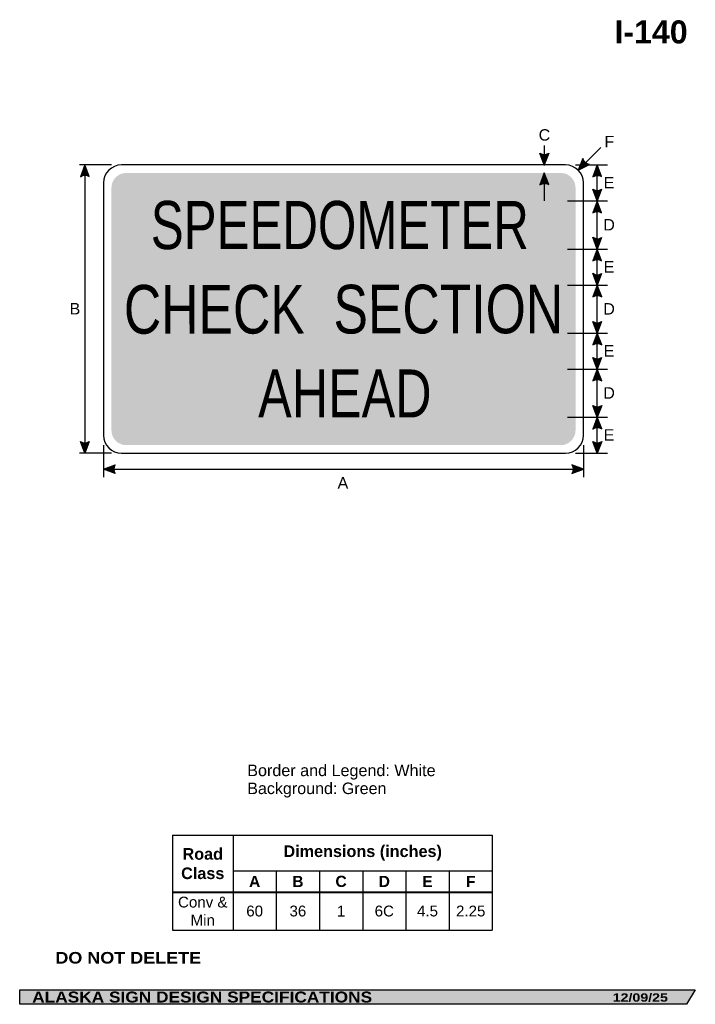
# Model space of a CAD drawing. Header units: feet. Extents: x 7 to 92, y 0 to 123.
import ezdxf
from ezdxf.enums import TextEntityAlignment as Align

# ---------------------------------------------------------------- set-up
doc = ezdxf.new("R2010")
doc.units = ezdxf.units.FT
doc.header["$MEASUREMENT"] = 0
doc.layers.add('Sign', color=7, linetype='Continuous')
doc.styles.add('ARIAL', font='arial.ttf')
doc.styles.add('ARIAL B', font='arialbd.ttf')
doc.styles.add('ARIAL BLACK B', font='ariblk.ttf')
doc.styles.add('ARIAL BLACK BI', font='ariblk.ttf')
doc.styles.add('FHWA SERIES C2000EX', font='txt')

# ---------------------------------------------------------------- blocks, each defined once
blk = doc.blocks.new('*T2')
at = {"color": 0, "linetype": 'ByBlock', "lineweight": -2, "transparency": 16777216}
for p, q in [((0, 0), (39.97865516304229, 0)), ((0, 0), (0, -11.84711666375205)), ((7.578655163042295, 0), (7.578655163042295, -11.84711666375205)), ((39.97865516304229, 0), (39.97865516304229, -11.84711666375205)), ((7.578655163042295, -4.437689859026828), (39.97865516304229, -4.437689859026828)), ((12.97865516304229, -4.437689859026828), (12.97865516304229, -11.84711666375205)), ((18.37865516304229, -4.437689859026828), (18.37865516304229, -11.84711666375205)), ((23.77865516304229, -4.437689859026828), (23.77865516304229, -11.84711666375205)), ((29.17865516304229, -4.437689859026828), (29.17865516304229, -11.84711666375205)), ((34.57865516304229, -4.437689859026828), (34.57865516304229, -11.84711666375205)), ((0, -7.109341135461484), (39.97865516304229, -7.109341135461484)), ((0, -11.84711666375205), (39.97865516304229, -11.84711666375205))]:
    blk.add_line(p, q, dxfattribs=at)
at = {"color": 18, "transparency": 16777216, "attachment_point": 5}
for s, insert, char_height, width, style in [('Dimensions (inches)', (23.7786551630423, -2.218844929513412), 1.45, 32.28, 'ARIAL B'), ('Road Class', (3.789327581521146, -3.554670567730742), 1.45, 7.458655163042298, 'ARIAL B'), ('A', (10.2786551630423, -5.773515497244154), 1.399999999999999, 5.28, 'ARIAL B'), ('B', (15.6786551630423, -5.773515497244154), 1.399999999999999, 5.28, 'ARIAL B'), ('C', (21.07865516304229, -5.773515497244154), 1.399999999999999, 5.28, 'ARIAL B'), ('D', (26.47865516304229, -5.773515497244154), 1.399999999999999, 5.28, 'ARIAL B'), ('E', (31.87865516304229, -5.773515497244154), 1.399999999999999, 5.28, 'ARIAL B'), ('F', (37.27865516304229, -5.773515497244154), 1.399999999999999, 5.28, 'ARIAL B'), ('Conv & Min', (3.789327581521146, -9.47822889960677), 1.35, 7.458655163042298, 'ARIAL'), ('60', (10.2786551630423, -9.47822889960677), 1.35, 5.28, 'ARIAL'), ('36', (15.6786551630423, -9.47822889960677), 1.35, 5.28, 'ARIAL'), ('6C', (26.47865516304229, -9.47822889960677), 1.35, 5.28, 'ARIAL'), ('2.25', (37.27865516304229, -9.47822889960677), 1.35, 5.28, 'ARIAL'), ('1', (21.07865516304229, -9.47822889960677), 1.35, 5.28, 'ARIAL'), ('4.5', (31.87865516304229, -9.47822889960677), 1.35, 5.28, 'ARIAL')]:
    blk.add_mtext(s, dxfattribs=dict(at, insert=insert, char_height=char_height, width=width, style=style))

msp = doc.modelspace()

# ---------------------------------------------------------------- hatches: boundary and pattern name
h = msp.add_hatch(color=256)
h.dxf.hatch_style = 1
edge = h.paths.add_edge_path()
edge.add_line((73.51569426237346, 106.6308932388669), (72.96647709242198, 105.1735520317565))
edge.add_line((72.96647709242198, 105.1735520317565), (72.4210533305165, 106.6432270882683))
edge.add_arc((72.97745098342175, 107.4426691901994), 0.9740051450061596, 235.1627615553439, 303.54613450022)
h = msp.add_hatch(color=256)
h.dxf.hatch_style = 1
edge = h.paths.add_edge_path()
edge.add_line((77.80306570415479, 105.9597193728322), (77.20011035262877, 104.5237779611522))
edge.add_line((77.20011035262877, 104.5237779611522), (78.60652565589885, 105.2161852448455))
edge.add_arc((78.7520050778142, 106.1792645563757), 0.9740051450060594, 193.0266678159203, 261.4100407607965, ccw=False)
h = msp.add_hatch(color=256)
h.dxf.hatch_style = 1
edge = h.paths.add_edge_path()
edge.add_line((16.10348118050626, 103.7122700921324), (15.55426401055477, 105.1696112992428))
edge.add_line((15.55426401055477, 105.1696112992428), (15.0088402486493, 103.699936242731))
edge.add_arc((15.56523790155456, 102.9004941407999), 0.974005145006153, 56.453865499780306, 124.837238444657, ccw=False)
h = msp.add_hatch(color=256)
h.dxf.hatch_style = 1
edge = h.paths.add_edge_path()
edge.add_line((80.1368223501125, 103.7082960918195), (79.587605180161, 105.1656372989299))
edge.add_line((79.587605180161, 105.1656372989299), (79.04218141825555, 103.6959622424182))
edge.add_arc((79.59857907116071, 102.896520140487), 0.9740051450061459, 56.45386549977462, 124.83723844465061, ccw=False)
at = {"true_color": 0xffffff}
h = msp.add_hatch(color=7, dxfattribs=at)
h.dxf.hatch_style = 1
edge = h.paths.add_edge_path()
edge.add_line((73.5156812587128, 102.7074621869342), (72.9664640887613, 104.1648033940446))
edge.add_line((72.9664640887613, 104.1648033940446), (72.42104032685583, 102.6951283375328))
edge.add_arc((72.97743797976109, 101.8956862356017), 0.9740051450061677, 56.45386549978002, 124.8372384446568, ccw=False)
h = msp.add_hatch(color=256)
h.dxf.hatch_style = 1
edge = h.paths.add_edge_path()
edge.add_line((80.1368353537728, 102.1242805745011), (79.58761818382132, 100.6669393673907))
edge.add_line((79.58761818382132, 100.6669393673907), (79.04219442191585, 102.1366144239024))
edge.add_arc((79.59859207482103, 102.9360565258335), 0.9740051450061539, 235.1627615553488, 303.5461345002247)
h = msp.add_hatch(color=256)
h.dxf.hatch_style = 1
edge = h.paths.add_edge_path()
edge.add_line((80.1368223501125, 99.20569194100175), (79.587605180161, 100.6630331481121))
edge.add_line((79.587605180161, 100.6630331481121), (79.04218141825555, 99.1933580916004))
edge.add_arc((79.59857907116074, 98.39391598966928), 0.9740051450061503, 56.45386549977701, 124.8372384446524, ccw=False)
h = msp.add_hatch(color=256)
h.dxf.hatch_style = 1
edge = h.paths.add_edge_path()
edge.add_line((80.13618106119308, 96.1203743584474), (79.5869638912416, 94.66303315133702))
edge.add_line((79.5869638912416, 94.66303315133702), (79.04154012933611, 96.13270820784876))
edge.add_arc((79.59793778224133, 96.93215030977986), 0.9740051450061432, 235.1627615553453, 303.5461345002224)
h = msp.add_hatch(color=256)
h.dxf.hatch_style = 1
edge = h.paths.add_edge_path()
edge.add_line((80.1368223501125, 93.2056919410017), (79.587605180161, 94.6630331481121))
edge.add_line((79.587605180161, 94.6630331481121), (79.04218141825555, 93.19335809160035))
edge.add_arc((79.59857907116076, 92.39391598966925), 0.9740051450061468, 56.45386549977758, 124.83723844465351, ccw=False)
h = msp.add_hatch(color=256)
h.dxf.hatch_style = 1
edge = h.paths.add_edge_path()
edge.add_line((80.1368353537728, 91.62037432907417), (79.58761818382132, 90.16303312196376))
edge.add_line((79.58761818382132, 90.16303312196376), (79.04219442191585, 91.6327081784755))
edge.add_arc((79.59859207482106, 92.43215028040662), 0.9740051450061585, 235.1627615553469, 303.5461345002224)
h = msp.add_hatch(color=256)
h.dxf.hatch_style = 1
edge = h.paths.add_edge_path()
edge.add_line((80.1374766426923, 88.70178571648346), (79.58825947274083, 90.15912692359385))
edge.add_line((79.58825947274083, 90.15912692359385), (79.04283571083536, 88.68945186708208))
edge.add_arc((79.59923336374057, 87.89000976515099), 0.9740051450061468, 56.45386549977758, 124.83723844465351, ccw=False)
h = msp.add_hatch(color=256)
h.dxf.hatch_style = 1
edge = h.paths.add_edge_path()
edge.add_line((80.1368353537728, 85.61493021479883), (79.58761818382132, 84.15758900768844))
edge.add_line((79.58761818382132, 84.15758900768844), (79.04219442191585, 85.62726406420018))
edge.add_arc((79.59859207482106, 86.4267061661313), 0.9740051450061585, 235.1627615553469, 303.5461345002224)
h = msp.add_hatch(color=256)
h.dxf.hatch_style = 1
edge = h.paths.add_edge_path()
edge.add_line((80.13813093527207, 82.70373881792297), (79.58891376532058, 84.16108002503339))
edge.add_line((79.58891376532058, 84.16108002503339), (79.0434900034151, 82.69140496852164))
edge.add_arc((79.59988765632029, 81.8919628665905), 0.9740051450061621, 56.45386549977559, 124.83723844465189, ccw=False)
h = msp.add_hatch(color=256)
h.dxf.hatch_style = 1
edge = h.paths.add_edge_path()
edge.add_line((80.1368353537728, 81.11646813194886), (79.58761818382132, 79.65912692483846))
edge.add_line((79.58761818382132, 79.65912692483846), (79.04219442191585, 81.12880198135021))
edge.add_arc((79.59859207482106, 81.92824408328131), 0.9740051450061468, 235.1627615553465, 303.5461345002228)
h = msp.add_hatch(color=256)
h.dxf.hatch_style = 1
edge = h.paths.add_edge_path()
edge.add_line((80.13813093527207, 78.19787948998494), (79.58891376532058, 79.65522069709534))
edge.add_line((79.58891376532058, 79.65522069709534), (79.0434900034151, 78.18554564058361))
edge.add_arc((79.59988765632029, 77.38610353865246), 0.9740051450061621, 56.45386549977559, 124.83723844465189, ccw=False)
h = msp.add_hatch(color=256)
h.dxf.hatch_style = 1
edge = h.paths.add_edge_path()
edge.add_line((80.13814393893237, 75.11386397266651), (79.5889267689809, 73.65652276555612))
edge.add_line((79.5889267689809, 73.65652276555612), (79.0435030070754, 75.12619782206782))
edge.add_arc((79.59990065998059, 75.92563992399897), 0.9740051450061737, 235.1627615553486, 303.5461345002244)
h = msp.add_hatch(color=256)
h.dxf.hatch_style = 1
edge = h.paths.add_edge_path()
edge.add_line((80.13813093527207, 72.19787948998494), (79.58891376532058, 73.65522069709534))
edge.add_line((79.58891376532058, 73.65522069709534), (79.0434900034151, 72.18554564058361))
edge.add_arc((79.59988765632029, 71.38610353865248), 0.9740051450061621, 56.45386549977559, 124.83723844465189, ccw=False)
h = msp.add_hatch(color=256)
h.dxf.hatch_style = 1
edge = h.paths.add_edge_path()
edge.add_line((16.10348118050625, 70.62695251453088), (15.55426401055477, 69.1696113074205))
edge.add_line((15.55426401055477, 69.1696113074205), (15.00884024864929, 70.63928636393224))
edge.add_arc((15.5652379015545, 71.43872846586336), 0.9740051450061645, 235.1627615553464, 303.5461345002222)
h = msp.add_hatch(color=256)
h.dxf.hatch_style = 1
edge = h.paths.add_edge_path()
edge.add_line((80.13813093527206, 70.62695251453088), (79.58891376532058, 69.1696113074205))
edge.add_line((79.58891376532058, 69.1696113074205), (79.0434900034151, 70.63928636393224))
edge.add_arc((79.59988765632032, 71.43872846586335), 0.974005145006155, 235.1627615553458, 303.5461345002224)
h = msp.add_hatch(color=256)
h.dxf.hatch_style = 1
edge = h.paths.add_edge_path()
edge.add_line((19.33528276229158, 66.61622785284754), (17.87849062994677, 67.16689978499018))
edge.add_line((17.87849062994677, 67.16689978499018), (19.34870951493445, 67.71085592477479))
edge.add_arc((20.14759570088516, 67.15366037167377), 0.9740051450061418, 145.105556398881, 213.4889293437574)
h = msp.add_hatch(color=256)
h.dxf.hatch_style = 1
edge = h.paths.add_edge_path()
edge.add_line((76.42169849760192, 66.61622785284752), (77.87849062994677, 67.16689978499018))
edge.add_line((77.87849062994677, 67.16689978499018), (76.40827174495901, 67.71085592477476))
edge.add_arc((75.60938555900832, 67.1536603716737), 0.9740051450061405, -33.48892934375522, 34.89444360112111, ccw=False)
at = {"layer": 'Sign', "true_color": 0x00773b}
h = msp.add_hatch(color=116, dxfattribs=at)
edge = h.paths.add_edge_path(flags=0)
edge.add_spline(control_points=[(20.72, 104.17), (20.72, 104.17), (75.01999999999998, 104.17), (75.01999999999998, 104.17), (76.0410427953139, 104.17), (76.87000000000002, 103.3410427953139), (76.87000000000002, 102.32), (76.87000000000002, 102.32), (76.87000000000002, 72.02000000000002), (76.87000000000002, 72.02000000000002), (76.87000000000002, 70.99895720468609), (76.0410427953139, 70.17), (75.01999999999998, 70.17), (75.01999999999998, 70.17), (20.72, 70.17), (20.72, 70.17), (19.6989572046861, 70.17), (18.87, 70.99895720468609), (18.87, 72.02000000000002), (18.87, 72.02000000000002), (18.87, 102.32), (18.87, 102.32), (18.87, 103.3410427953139), (19.6989572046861, 104.17), (20.72, 104.17)], knot_values=[0, 0, 0, 0, 1, 1, 1, 2, 2, 2, 3, 3, 3, 4, 4, 4, 5, 5, 5, 6, 6, 6, 7, 7, 7, 8, 8, 8, 8], degree=3, periodic=0)
at = {"layer": 'Sign', "true_color": 0x000000}
msp.add_hatch(color=18, dxfattribs=at).paths.add_polyline_path([(7.399373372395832, 2.133735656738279), (91.84195454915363, 2.133735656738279), (90.75006357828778, 0.3343149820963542), (7.402168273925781, 0.3343149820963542)], flags=0)

# ---------------------------------------------------------------- linework, layer by layer
for p, q in [((26.49064765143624, 21.45327545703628), (66.46930281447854, 21.45327545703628)), ((26.49064765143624, 21.45327545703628), (66.46930281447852, 21.45327545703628)), ((26.49064765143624, 14.37300368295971), (66.46930281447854, 14.37300368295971)), ((26.49064765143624, 14.37300368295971), (26.49064765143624, 14.31486496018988)), ((26.49064765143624, 14.31486496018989), (66.46930281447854, 14.31486496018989))]:
    msp.add_line(p, q)
for points in [[(73.51569426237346, 106.6308932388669), (72.96647709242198, 105.1735520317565), (72.4210533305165, 106.6432270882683, 0.307560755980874), (73.51569426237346, 106.6308932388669, 4.141293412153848)], [(77.80306570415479, 105.9597193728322), (77.20011035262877, 104.5237779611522), (78.60652565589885, 105.2161852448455, -0.307560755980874), (77.80306570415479, 105.9597193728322, -4.141293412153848)], [(16.10348118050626, 103.7122700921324), (15.55426401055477, 105.1696112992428), (15.0088402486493, 103.699936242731, -0.307560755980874), (16.10348118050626, 103.7122700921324, -4.141293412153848)], [(80.1368223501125, 103.7082960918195), (79.587605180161, 105.1656372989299), (79.04218141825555, 103.6959622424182, -0.307560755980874), (80.1368223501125, 103.7082960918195, -4.141293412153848)], [(80.1368353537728, 102.1242805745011), (79.58761818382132, 100.6669393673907), (79.04219442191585, 102.1366144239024, 0.307560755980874), (80.1368353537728, 102.1242805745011, 4.141293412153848)], [(80.1368223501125, 99.20569194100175), (79.587605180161, 100.6630331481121), (79.04218141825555, 99.1933580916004, -0.307560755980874), (80.1368223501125, 99.20569194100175, -4.141293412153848)], [(80.13618106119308, 96.1203743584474), (79.5869638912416, 94.66303315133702), (79.04154012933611, 96.13270820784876, 0.307560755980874), (80.13618106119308, 96.1203743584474, 4.141293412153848)], [(80.1368223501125, 93.2056919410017), (79.587605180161, 94.6630331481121), (79.04218141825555, 93.19335809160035, -0.307560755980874), (80.1368223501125, 93.2056919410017, -4.141293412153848)], [(80.1368353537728, 91.62037432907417), (79.58761818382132, 90.16303312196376), (79.04219442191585, 91.6327081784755, 0.307560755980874), (80.1368353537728, 91.62037432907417, 4.141293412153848)], [(80.1374766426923, 88.70178571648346), (79.58825947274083, 90.15912692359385), (79.04283571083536, 88.68945186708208, -0.307560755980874), (80.1374766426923, 88.70178571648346, -4.141293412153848)], [(80.1368353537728, 85.61493021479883), (79.58761818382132, 84.15758900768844), (79.04219442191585, 85.62726406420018, 0.307560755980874), (80.1368353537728, 85.61493021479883, 4.141293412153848)], [(80.13813093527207, 82.70373881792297), (79.58891376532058, 84.16108002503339), (79.0434900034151, 82.69140496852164, -0.307560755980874), (80.13813093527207, 82.70373881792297, -4.141293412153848)], [(80.1368353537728, 81.11646813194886), (79.58761818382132, 79.65912692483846), (79.04219442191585, 81.12880198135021, 0.307560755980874), (80.1368353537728, 81.11646813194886, 4.141293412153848)], [(80.13813093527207, 78.19787948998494), (79.58891376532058, 79.65522069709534), (79.0434900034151, 78.18554564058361, -0.307560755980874), (80.13813093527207, 78.19787948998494, -4.141293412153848)], [(80.13814393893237, 75.11386397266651), (79.5889267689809, 73.65652276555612), (79.0435030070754, 75.12619782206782, 0.307560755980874), (80.13814393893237, 75.11386397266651, 4.141293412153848)], [(80.13813093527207, 72.19787948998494), (79.58891376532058, 73.65522069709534), (79.0434900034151, 72.18554564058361, -0.307560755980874), (80.13813093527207, 72.19787948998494, -4.141293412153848)], [(16.10348118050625, 70.62695251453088), (15.55426401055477, 69.1696113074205), (15.00884024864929, 70.63928636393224, 0.307560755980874), (16.10348118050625, 70.62695251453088, 4.141293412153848)], [(80.13813093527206, 70.62695251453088), (79.58891376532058, 69.1696113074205), (79.0434900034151, 70.63928636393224, 0.307560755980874), (80.13813093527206, 70.62695251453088, 4.141293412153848)], [(19.33528276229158, 66.61622785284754), (17.87849062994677, 67.16689978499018), (19.34870951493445, 67.71085592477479, 0.307560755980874), (19.33528276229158, 66.61622785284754, 4.141293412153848)], [(76.42169849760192, 66.61622785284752), (77.87849062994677, 67.16689978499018), (76.40827174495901, 67.71085592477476, -0.307560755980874), (76.42169849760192, 66.61622785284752, -4.141293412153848)]]:
    msp.add_lwpolyline(points, format="xyb")
at = {"color": 7, "true_color": 0xffffff}
msp.add_lwpolyline([(73.5156812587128, 102.7074621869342), (72.9664640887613, 104.1648033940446), (72.42104032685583, 102.6951283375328, -0.307560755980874), (73.5156812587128, 102.7074621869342, -4.141293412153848)], format="xyb", dxfattribs=at)
at = {"layer": 'Sign', "color": 18, "lineweight": -3, "true_color": 0x000000}
for p, q in [((72.96647709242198, 107.598787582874), (72.96647709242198, 105.098787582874)), ((77.20011035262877, 104.5237779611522), (80.02853747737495, 107.3522050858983)), ((18.87333333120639, 105.1696113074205), (14.87333333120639, 105.1696113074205)), ((15.55426401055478, 105.1696112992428), (15.55426401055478, 69.16961129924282)), ((76.87333333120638, 105.1696113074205), (80.87333333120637, 105.1696113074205)), ((79.58761818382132, 100.6669393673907), (79.58761818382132, 105.1669393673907)), ((75.871742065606, 100.6669393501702), (80.871742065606, 100.6669393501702)), ((79.58761818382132, 94.66433521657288), (79.58761818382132, 100.6643352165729)), ((75.87109102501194, 94.66433519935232), (80.87109102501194, 94.66433519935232)), ((79.5869638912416, 90.16303315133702), (79.5869638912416, 94.66303315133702)), ((75.87109101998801, 90.16303312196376), (80.87109101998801, 90.16303312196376)), ((79.58827247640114, 84.16042899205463), (79.58827247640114, 90.16042899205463)), ((75.87109101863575, 84.16238209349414), (80.87109101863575, 84.16238209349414)), ((79.58761818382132, 79.65912692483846), (79.58761818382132, 84.15912692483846)), ((75.87174205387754, 79.65912689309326), (80.87174205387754, 79.65912689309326)), ((79.5889267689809, 73.65652276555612), (79.5889267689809, 79.65652276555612)), ((75.87211038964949, 73.65587169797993), (80.8721103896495, 73.65587169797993)), ((79.58891376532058, 69.15522069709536), (79.58891376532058, 73.65522069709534)), ((17.87220258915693, 70.18), (17.87220258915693, 66.18)), ((77.87220258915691, 70.18), (77.87220258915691, 66.18)), ((18.87333333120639, 69.1696113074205), (14.87333333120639, 69.1696113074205)), ((76.87333333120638, 69.1696113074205), (80.87333333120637, 69.1696113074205)), ((17.87849062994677, 67.16689978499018), (77.87849062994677, 67.16689978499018))]:
    msp.add_line(p, q, dxfattribs=at)
at = {"layer": 'Sign', "color": 7, "lineweight": -3, "true_color": 0xffffff}
msp.add_line((72.96647709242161, 103.182120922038), (72.96647709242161, 100.682120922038), dxfattribs=at)
at = {"layer": 'Sign', "color": 18, "lineweight": -3, "true_color": 0x000000}
msp.add_lwpolyline([(7.399373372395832, 2.133735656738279), (91.84195454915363, 2.133735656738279), (90.75006357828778, 0.3343149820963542), (7.402168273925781, 0.3343149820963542)], close=True, dxfattribs=at)
msp.add_open_spline([(20.12220258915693, 105.1696113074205), (20.12220258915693, 105.1696113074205), (75.62220258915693, 105.1696113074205), (75.62220258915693, 105.1696113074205), (76.86401139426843, 105.1696113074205), (77.87220258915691, 104.161420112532), (77.87220258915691, 102.9196113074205), (77.87220258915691, 102.9196113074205), (77.87220258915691, 71.4196113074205), (77.87220258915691, 71.4196113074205), (77.87220258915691, 70.17780250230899), (76.86401139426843, 69.1696113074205), (75.62220258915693, 69.1696113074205), (75.62220258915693, 69.1696113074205), (20.12220258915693, 69.1696113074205), (20.12220258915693, 69.1696113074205), (18.88039378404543, 69.1696113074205), (17.87220258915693, 70.17780250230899), (17.87220258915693, 71.4196113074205), (17.87220258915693, 71.4196113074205), (17.87220258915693, 102.9196113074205), (17.87220258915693, 102.9196113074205), (17.87220258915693, 104.161420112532), (18.88039378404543, 105.1696113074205), (20.12220258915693, 105.1696113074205)], degree=3, knots=[0, 0, 0, 0, 1, 1, 1, 2, 2, 2, 3, 3, 3, 4, 4, 4, 5, 5, 5, 6, 6, 6, 7, 7, 7, 8, 8, 8, 8], dxfattribs=at)

# ---------------------------------------------------------------- block references
msp.add_blockref('*T2', (26.49064765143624, 21.45327545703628))

# ---------------------------------------------------------------- texts
at = {"layer": 'Sign', "color": 18, "true_color": 0x000000}
for s, height, style, p, p2 in [('I-140', 2.876726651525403, 'ARIAL B', (81.72700937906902, 120.3452796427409), (90.88700938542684, 120.3452796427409)), ('C', 1.427342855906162, 'ARIAL', (72.26259731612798, 108.2029446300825), (73.70259737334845, 108.2029446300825)), ('F', 1.429672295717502, 'ARIAL', (80.49176398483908, 107.3696112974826), (81.71176401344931, 107.3696112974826)), ('E', 1.438096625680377, 'ARIAL', (80.38759731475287, 102.2369393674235), (81.727597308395, 102.2369393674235)), ('D', 1.427342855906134, 'ARIAL', (80.34593064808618, 96.98433521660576), (81.78593070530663, 96.98433521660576)), ('E', 1.438096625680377, 'ARIAL', (80.38759731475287, 91.73303315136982), (81.727597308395, 91.73303315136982)), ('B', 1.438096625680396, 'ARIAL', (13.63759734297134, 86.48961129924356), (14.97759733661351, 86.48961129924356)), ('D', 1.427342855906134, 'ARIAL', (80.34593064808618, 86.48042899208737), (81.78593070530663, 86.48042899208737)), ('E', 1.438096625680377, 'ARIAL', (80.38759731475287, 81.22912692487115), (81.727597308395, 81.22912692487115)), ('D', 1.427342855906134, 'ARIAL', (80.34593064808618, 75.97652276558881), (81.78593070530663, 75.97652276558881)), ('E', 1.438096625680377, 'ARIAL', (80.38759731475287, 70.7252206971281), (81.727597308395, 70.7252206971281)), ('A', 1.434945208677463, 'ARIAL', (47.12938906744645, 64.7446113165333), (48.46938906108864, 64.7446113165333)), ('Border and Legend: White', 1.443374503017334, 'ARIAL', (35.84093138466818, 28.83040199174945), (59.38093206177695, 28.83040199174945)), ('Background: Green', 1.436283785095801, 'ARIAL', (35.84093138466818, 26.59040199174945), (53.24093140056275, 26.59040199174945))]:
    msp.add_text(s, height=height, dxfattribs=dict(at, style=style)).set_placement(p, p2, align=Align.ALIGNED)
at = {"layer": 'Sign', "color": 7, "true_color": 0xffffff}
for s, height, style, p, p2 in [('SPEEDOMETER', 6.012228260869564, 'FHWA SERIES C2000EX', (23.7888692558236, 94.65652271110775), (71.0388692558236, 94.65652271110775)), ('AHEAD', 5.989192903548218, 'FHWA SERIES C2000EX', (37.20388844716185, 73.6356893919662), (58.87055511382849, 73.6356893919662)), ('DO NOT DELETE', 1.449216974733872, 'ARIAL BLACK B', (11.86049143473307, 5.420851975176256), (30.08049011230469, 5.420851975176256)), ('ALASKA SIGN DESIGN SPECIFICATIONS', 1.370356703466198, 'ARIAL BLACK BI', (8.960702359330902, 0.5579757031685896), (51.4473687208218, 0.5579757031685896)), ('12/09/25', 1.044763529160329, 'ARIAL BLACK BI', (81.5161183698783, 0.6626693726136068), (88.41611870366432, 0.6626693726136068))]:
    msp.add_text(s, height=height, dxfattribs=dict(at, style=style)).set_placement(p, p2, align=Align.ALIGNED)
at = {"layer": 'Sign', "color": 7, "true_color": 0xffffff, "style": 'FHWA SERIES C2000EX'}
msp.add_text('CHECK  SECTION', height=6.076966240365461, rotation=0.0571460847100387, dxfattribs=at).set_placement((20.42642961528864, 84.09402271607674), (75.3250973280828, 84.14877796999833), align=Align.ALIGNED)

doc.saveas('drawing.dxf')
